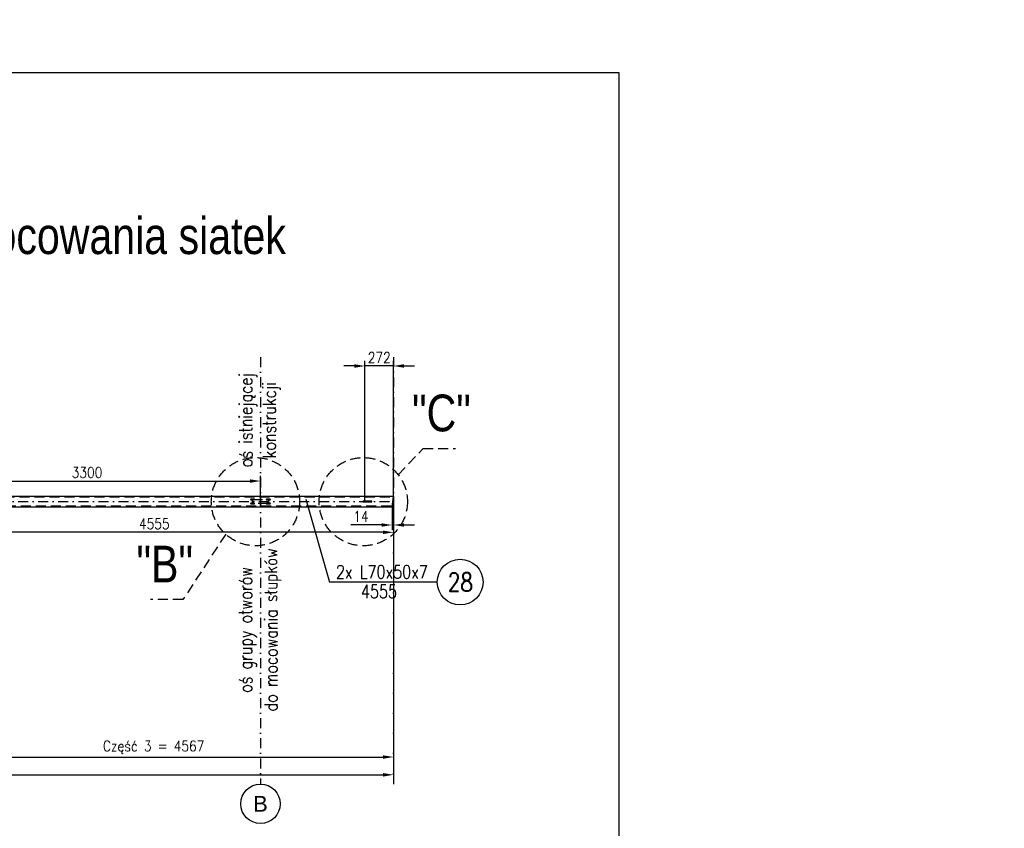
# Model space of a CAD drawing. Header units: millimetres. Extents: x -34919 to 306996, y -293018 to -145733.
# Tile 178 of 256: x 81602 to 83477, y -194657 to -193117. Entities that reach past the tile are written whole.
import ezdxf
from ezdxf.enums import TextEntityAlignment as Align

# ---------------------------------------------------------------- set-up
doc = ezdxf.new("R2010")
doc.units = ezdxf.units.MM
doc.header["$LTSCALE"] = 3
doc.linetypes.add('DASHDOT', pattern=[25.4, 12.7, -6.35, 0, -6.35])
doc.linetypes.add('HIDDEN', pattern=[9.525, 6.35, -3.175])
for name, color, linetype in [('0_18', 4, 'Continuous'), ('K-wypełnienia', 8, 'Continuous'), ('poziome 1', 7, 'Continuous'), ('Prz', 5, 'Continuous'), ('slupki', 7, 'Continuous'), ('stezenia', 4, 'Continuous')]:
    doc.layers.add(name, color=color, linetype=linetype)
doc.layers.add('OPISY', color=2, linetype='Continuous', lineweight=13)
doc.layers.add('SIATKA', color=5, linetype='Continuous', lineweight=18)
doc.styles.add('ARIAL', font='arial.ttf', dxfattribs={"width": 0.7, "height": 300})
doc.styles.add('NOVE3', font='romans.shx', dxfattribs={"width": 0.7})
doc.styles.add('R20', font='romans.shx', dxfattribs={"width": 0.85})
doc.styles.add('R50', font='romans.shx', dxfattribs={"width": 0.85, "height": 50})
doc.styles.add('ROMANS', font='romans.shx')
doc.styles.get("Standard").update_dxf_attribs({"font": 'arial.ttf', "height": 25})
doc.dimstyles.new('Skala 1_10_50', dxfattribs={"dimscale": 10, "dimtxt": 2, "dimasz": 2, "dimexe": 1, "dimexo": 0, "dimtad": 1, "dimdec": 0, "dimlfac": 5, "dimdsep": 46, "dimtxsty": 'R20', "dimcen": 0, "dimclrd": 4, "dimclre": 4, "dimclrt": 3, "dimadec": 0, "dimazin": 0, "dimtfac": 1, "dimtdec": 0, "dimtix": 1, "dimtmove": 0, "dimatfit": 2, "dimfxl": 1, "dimtolj": 1, "dimtzin": 0, "dimarcsym": 0})

# ---------------------------------------------------------------- blocks, each defined once
blk = doc.blocks.new('A$C1702099F')
at = {"color": 6}
for p, q in [((13, 6.5), (-13, 6.5)), ((13, -6.5), (-13, -6.5))]:
    blk.add_line(p, q, dxfattribs=at)
for centre, start, end in [((-13, 0), 90, 270), ((13, 0), 270, 90)]:
    blk.add_arc(centre, 6.5, start, end, dxfattribs=at)
blk = doc.blocks.new('*D1634')
at = {"layer": 'Defpoints', "color": 0, "transparency": 16777216}
for p in [(81400.6, -194008.4, 0), (82314, -194024.4, 0), (82314, -194521.1)]:
    blk.add_point(p, dxfattribs=at)
at = {"layer": 'stezenia', "color": 4, "lineweight": -2, "transparency": 16777216}
for p, q in [((81400.6, -194008.4), (81400.6, -194531.1)), ((82314, -194024.4), (82314, -194531.1)), ((81420.6, -194521.1), (82294, -194521.1))]:
    blk.add_line(p, q, dxfattribs=at)
at = {"layer": 'stezenia', "color": 4, "transparency": 16777216}
for points in [[(81420.6, -194517.8), (81420.6, -194524.4), (81400.6, -194521.1)], [(82294, -194517.8), (82294, -194524.4), (82314, -194521.1)]]:
    blk.add_solid(points, dxfattribs=at)
at = {"layer": 'stezenia', "color": 3, "transparency": 16777216, "insert": (81857.3, -194502.5), "char_height": 20, "attachment_point": 5, "style": 'R20'}
blk.add_mtext('\\A1;Część 3 = 4567', dxfattribs=at)
blk = doc.blocks.new('*D1639')
at = {"layer": 'Defpoints', "color": 0, "transparency": 16777216}
for p in [(82060.6, -193995.5), (81400.6, -194008.4), (82060.6, -194042.5)]:
    blk.add_point(p, dxfattribs=at)
at = {"layer": 'stezenia', "color": 4, "lineweight": -2, "transparency": 16777216}
for p, q in [((81400.6, -194008.4), (81400.6, -193985.5)), ((81420.6, -193995.5), (82040.6, -193995.5)), ((82060.6, -194042.5), (82060.6, -193985.5))]:
    blk.add_line(p, q, dxfattribs=at)
at = {"layer": 'stezenia', "color": 4, "transparency": 16777216}
for points in [[(81420.6, -193992.2), (81420.6, -193998.8), (81400.6, -193995.5)], [(82040.6, -193992.2), (82040.6, -193998.8), (82060.6, -193995.5)]]:
    blk.add_solid(points, dxfattribs=at)
at = {"layer": 'stezenia', "color": 3, "transparency": 16777216, "insert": (81730.6, -193979.3), "char_height": 20, "attachment_point": 5, "style": 'R20'}
blk.add_mtext('\\A1;3300', dxfattribs=at)
blk = doc.blocks.new('*D1642')
at = {"layer": 'Defpoints', "color": 0, "transparency": 16777216}
for p in [(81403, -194044.4, 0), (82314, -194044.4), (81403, -194093.1)]:
    blk.add_point(p, dxfattribs=at)
at = {"layer": 'stezenia', "color": 4, "lineweight": -2, "transparency": 16777216}
for p, q in [((81403, -194044.4), (81403, -194103.1)), ((82314, -194044.4), (82314, -194103.1)), ((82294, -194093.1), (81423, -194093.1))]:
    blk.add_line(p, q, dxfattribs=at)
at = {"layer": 'stezenia', "color": 4, "transparency": 16777216}
for points in [[(81423, -194089.8), (81423, -194096.5), (81403, -194093.1)], [(82294, -194089.8), (82294, -194096.5), (82314, -194093.1)]]:
    blk.add_solid(points, dxfattribs=at)
at = {"layer": 'stezenia', "color": 3, "transparency": 16777216, "insert": (81858.5, -194076.9), "char_height": 20, "attachment_point": 5, "style": 'R20'}
blk.add_mtext('\\A1;4555', dxfattribs=at)
blk = doc.blocks.new('*D1544')
at = {"layer": 'Defpoints', "color": 0, "transparency": 16777216}
for p in [(82259.6, -193776.4), (82259.6, -194033.6, 0), (82314, -194024.4)]:
    blk.add_point(p, dxfattribs=at)
at = {"layer": 'stezenia', "color": 4, "lineweight": -2, "transparency": 16777216}
for p, q in [((82259.6, -194033.6), (82259.6, -193766.4)), ((82314, -194024.4), (82314, -193766.4)), ((82239.6, -193776.4), (82219.6, -193776.4)), ((82314, -193776.4), (82259.6, -193776.4)), ((82334, -193776.4), (82354, -193776.4))]:
    blk.add_line(p, q, dxfattribs=at)
at = {"layer": 'stezenia', "color": 4, "transparency": 16777216}
for points in [[(82239.6, -193773.1), (82239.6, -193779.8), (82259.6, -193776.4)], [(82334, -193773.1), (82334, -193779.8), (82314, -193776.4)]]:
    blk.add_solid(points, dxfattribs=at)
at = {"layer": 'stezenia', "color": 3, "transparency": 16777216, "insert": (82286.8, -193760.2), "char_height": 20, "attachment_point": 5, "style": 'R20'}
blk.add_mtext('\\A1;272', dxfattribs=at)
blk = doc.blocks.new('*D1552')
at = {"layer": 'Defpoints', "color": 0, "transparency": 16777216}
for p in [(78887.2, -194024.4), (82314, -194044.4), (82314, -194554.9)]:
    blk.add_point(p, dxfattribs=at)
at = {"layer": 'stezenia', "color": 4, "lineweight": -2, "transparency": 16777216}
for p, q in [((78887.2, -194024.4), (78887.2, -194564.9)), ((82314, -194044.4), (82314, -194564.9)), ((78907.2, -194554.9), (82294, -194554.9))]:
    blk.add_line(p, q, dxfattribs=at)
at = {"layer": 'stezenia', "color": 4, "transparency": 16777216}
for points in [[(78907.2, -194551.6), (78907.2, -194558.3), (78887.2, -194554.9)], [(82294, -194551.6), (82294, -194558.3), (82314, -194554.9)]]:
    blk.add_solid(points, dxfattribs=at)
at = {"layer": 'stezenia', "color": 3, "transparency": 16777216, "insert": (80600.6, -194538.7), "char_height": 20, "attachment_point": 5, "style": 'R20'}
blk.add_mtext('\\A1;17134', dxfattribs=at)
blk = doc.blocks.new('*D1653')
at = {"layer": 'Defpoints', "color": 0, "transparency": 16777216}
for p in [(82314, -194024.4, 0), (82311.2, -194044.4, 0), (82314, -194079.2)]:
    blk.add_point(p, dxfattribs=at)
at = {"layer": 'stezenia', "color": 4, "lineweight": -2, "transparency": 16777216}
for p, q in [((82314, -194024.4), (82314, -194089.2)), ((82311.2, -194044.4), (82311.2, -194089.2)), ((82291.2, -194079.2), (82232.8, -194079.2)), ((82314, -194079.2), (82311.2, -194079.2)), ((82334, -194079.2), (82354, -194079.2))]:
    blk.add_line(p, q, dxfattribs=at)
at = {"layer": 'stezenia', "color": 4, "transparency": 16777216}
for points in [[(82291.2, -194075.9), (82291.2, -194082.5), (82311.2, -194079.2)], [(82334, -194075.9), (82334, -194082.5), (82314, -194079.2)]]:
    blk.add_solid(points, dxfattribs=at)
at = {"layer": 'stezenia', "color": 3, "transparency": 16777216, "insert": (82252, -194063), "char_height": 20, "attachment_point": 5, "style": 'R20'}
blk.add_mtext('\\A1;14', dxfattribs=at)

msp = doc.modelspace()

# ---------------------------------------------------------------- linework, layer by layer
for p, q in [((82043.598, -194030.441, 0), (82047.675, -194030.441, 0)), ((82045.637, -194040.479, 0), (82045.637, -194036.402, 0)), ((82077.675, -194030.441, 0), (82073.598, -194030.441, 0)), ((82075.637, -194040.479, 0), (82075.637, -194036.402, 0)), ((82043.598, -194038.441, 0), (82047.675, -194038.441, 0)), ((82077.675, -194038.441, 0), (82073.598, -194038.441, 0))]:
    msp.add_line(p, q)
at = {"color": 4}
msp.add_line((82397.233, -194187.945, 0), (82191.863, -194187.945, 0), dxfattribs=at)
for centre, radius in [((82045.637, -194030.441, 0), 1.3), ((82075.637, -194030.441, 0), 1.3), ((82045.637, -194038.441, 0), 1.3), ((82075.637, -194038.441, 0), 1.3), ((82060.637, -194610.121, 0), 37.5)]:
    msp.add_circle(centre, radius)
at = {"layer": '0_18'}
msp.add_line((82146.817, -194030.339, 0), (82191.863, -194187.945, 0), dxfattribs=at)
at = {"layer": 'K-wypełnienia', "color": 1, "linetype": 'Continuous'}
msp.add_circle((82440.799, -194187.945, 0), 43.566, dxfattribs=at)
at = {"layer": 'poziome 1', "color": 3, "linetype": 'HIDDEN'}
for p, q in [((82323.014, -193983.718, 0), (82370.457, -193933.415, 0)), ((82370.457, -193933.415, 0), (82432.114, -193933.415, 0)), ((81994.464, -194096.857, 0), (81913.118, -194221.229, 0)), ((81913.118, -194221.229, 0), (81851.461, -194221.229, 0))]:
    msp.add_line(p, q, dxfattribs=at)
at = {"layer": 'poziome 1', "color": 3}
for p, q in [((78887.237, -194024.441, 0), (82314.037, -194024.441, 0)), ((78890.037, -194044.441, 0), (82311.237, -194044.441, 0))]:
    msp.add_line(p, q, dxfattribs=at)
at = {"layer": 'poziome 1', "linetype": 'HIDDEN'}
for p, q in [((78887.237, -194025.841, 0), (82314.037, -194025.841, 0)), ((78890.037, -194043.041, 0), (82311.433, -194043.041, 0))]:
    msp.add_line(p, q, dxfattribs=at)
at = {"layer": 'poziome 1', "color": 3, "linetype": 'HIDDEN'}
for centre in [(82051.131, -194034.826, 0), (82256.328, -194034.826, 0)]:
    msp.add_circle(centre, 84.018, dxfattribs=at)
at = {"layer": 'Prz', "elevation": 0}
msp.add_lwpolyline([(82742.729, -196117.464), (78642.729, -196117.464), (78642.729, -193217.464), (82742.729, -193217.464)], close=True, dxfattribs=at)
at = {"layer": 'slupki', "color": 4, "linetype": 'DASHDOT', "ltscale": 0.5}
for p, q in [((82060.637, -193759.604, 0), (82060.637, -194572.621, 0)), ((82314.037, -193759.604, 0), (82314.037, -194572.621, 0)), ((78887.237, -194034.441, 0), (82312.637, -194034.441, 0))]:
    msp.add_line(p, q, dxfattribs=at)
at = {"layer": 'slupki', "color": 4, "linetype": 'DASHDOT', "ltscale": 0.5, "elevation": 0}
msp.add_lwpolyline([(82045.637, -194030.441), (82075.637, -194030.441), (82075.637, -194038.441), (82045.637, -194038.441)], close=True, dxfattribs=at)
at = {"layer": 'stezenia', "color": 3}
for p in [(82311.237, -194044.441, 0), (82314.037, -194044.441, 0)]:
    msp.add_line(p, (82314.037, -194024.441, 0), dxfattribs=at)
at = {"layer": 'stezenia', "color": 6, "elevation": 0}
msp.add_lwpolyline([(82255.637, -194035.241), (82272.837, -194035.241), (82272.837, -194033.641), (82255.637, -194033.641)], close=True, dxfattribs=at)

# ---------------------------------------------------------------- block references
at = {"layer": 'SIATKA', "color": 3, "xscale": 0.2, "yscale": 0.2, "zscale": 0.2}
for p in [(82045.637, -194030.441, 0), (82075.637, -194030.441, 0), (82045.637, -194038.441, 0), (82075.637, -194038.441, 0)]:
    msp.add_blockref('A$C1702099F', p, dxfattribs=at)

# ---------------------------------------------------------------- texts
at = {"color": 20, "insert": (33837.901, -182331.101), "char_height": 300, "width": 16331.01415, "attachment_point": 1, "style": 'NOVE3'}
msp.add_mtext('{\\C1;Wytyczne montażowe\\P\\H0.83333x;\\C3;Podczas montażu należy bezwzględnie przestrzegać dopuszczalnych tolerancji z uwagi na ścisłe dopasowanie elementów amortyzujących ugięcia dźwigarów przekrycia auli.\\P\\H1.2x;\\C1;\\PZabezpieczenia antykorozyjne.\\C256;\\P\\H0.83333x;\\C3;Wszystkie elementy stalowe konstrukcji należy poddać ocynkowaniu ogniowemu.\\PKonstrukcje przeznaczone do cynkowania ogniowego powinny odpowiadać następującym warunkom:\\P\\pl900;^I1. Spoiny powinny być wykonane metodą półautomatyczną w osłonie gazów ochronnych. Nie zaleca się spawania elektrodą otuloną, ze względu na złą jakość powłoki cynkowej na spoinach.\\P^I2. Powierzchnia konstrukcji powinna być wolna od: zawalcowań, zgorzelin, odprysków po spawaniu, ostrych krawędzi, zanieczyszczeń farbami, olejami, emulsjami oraz innymi materiałami stosowanymi przy trasowaniu, znakowaniu, spawaniu, wierceniu itp. W przypadku spawania elektrodą należy dokładnie usunąć otulinę spawalniczą w celu zminimalizowania wad powłoki. Po ocynkowaniu uwydatnią się wady jakości powierzchni stali np. zawalcowania, rysy traserskie, zeszlifowania, pory, odpryski spawalnicze, wadliwe spoiny.\\P^I3. Elementy konstrukcyjne powinny posiadać odpowiednie otwory technologiczne do odpowietrzenia, swobodnego przepływu cynku zewnątrz i wewnątrz elementu oraz do podwieszenia (mogą być przyspawane uchwyty z blachy z otworami).\\P^I4. W przypadku powierzchni spawanych na zakładkę, spoina powinna być szczelna ze wszystkich stron (spawana na około), a nakładki szczelnie przylegać do konstrukcji. Przekroje skrzynkowe oraz powierzchnie nakładające się mogą powodować uszkodzenie konstrukcji - pękanie spoin.\\P^I5. Każdy element konstrukcyjny powinien składać się z jednego gatunku stali.\\P^I6. Konstrukcje nie powinny posiadać małych szczelin lub wnęk. Spoiny powinny być szczelne i zamknięte wokół elementu, ponieważ w przeciwnym przypadku mogą po cynkowaniu wylewać się z nich resztki topnika i kwasu pogarszając jakość powłoki (tzw. "krwawe wycieki").\\P^I7. Naddatek wymiarowy dla otworów pod śruby powinien wynosić 1 - 2 mm.\\PTermiczne oddziaływanie kąpieli cynkowej uwalnia w elementach naprężenia wewnętrzne, co może powodować odkształcenia. Szczególnie uwidacznia się to w elementach spawanych. Dotyczy to także dwuteowników spawanych, których odkształcenia po cynkowaniu mogą przekroczyć dopuszczalne normy, oraz nie usztywnionych arkuszy blach i otwartych kształtowników giętych.\\P\\C256;\\P\\pl0;\\H1.2x;\\C1;Malowanie konstrukcji.\\P\\H0.83333x;\\C3;Wszystkie elementy stalowe konstrukcji należy pomalować proszkowo na kolor RAL 9011}', dxfattribs=at)
at = {"insert": (82060.637, -194610.121, 0), "char_height": 30, "attachment_point": 5}
msp.add_mtext('\\A1;B', dxfattribs=at)
at = {"layer": 'K-wypełnienia', "color": 1, "linetype": 'Continuous', "style": 'ARIAL', "width": 0.8}
for s, p in [('Otworowaniu boczne ścianek profilu otworami służącymi do mocowania siatek', (80754.81, -193536.444, 0)), ('"C"', (82405.172, -193865.871, 0)), ('"B"', (81878.403, -194153.685, 0))]:
    msp.add_text(s, height=70, dxfattribs=at).set_placement(p, align=Align.MIDDLE)
at = {"layer": 'OPISY', "style": 'R50', "width": 0.8}
for s, p in [('oś istniejącej', (82036.238, -193879.481, 0)), ('konstrukcji', (82080.922, -193879.481, 0)), ('do mocowania słupków', (82083.84, -194278.726, 0)), ('oś grupy otworów', (82036.238, -194278.726, 0))]:
    msp.add_text(s, height=25, rotation=90, dxfattribs=at).set_placement(p, align=Align.MIDDLE)
for s, p in [('2x L70x50x7', (82291.758, -194168.597, 0)), ('4555', (82286.177, -194205.858, 0))]:
    msp.add_text(s, height=25, dxfattribs=at).set_placement(p, align=Align.MIDDLE)
at = {"layer": 'OPISY', "color": 2, "style": 'ROMANS', "width": 0.8}
msp.add_text('28', height=35, dxfattribs=at).set_placement((82441.31, -194187.955, 0), align=Align.MIDDLE)

# ---------------------------------------------------------------- dimensions: what is measured, and where the dimension line sits
at = {"layer": 'stezenia', "color": 3}
for base, p1, p2, picture, middle in [((82259.637, -193776.439, 0), (82314.037, -194024.441, 0), (82259.637, -194033.641, 0), '*D1544', (82286.837, -193760.189, 0)), ((81403.037, -194093.134, 0), (82314.037, -194044.441, 0), (81403.037, -194044.441, 0), '*D1642', (81858.537, -194076.884, 0))]:
    dim = msp.add_linear_dim(base=base, p1=p1, p2=p2, dimstyle='Skala 1_10_50', dxfattribs=at)
    dim.commit()
    dim.dimension.update_dxf_attribs({"geometry": picture, "text_midpoint": middle})
for base, p1, p2, picture, middle in [((82060.637, -193995.511, 0), (81400.637, -194008.364, 0), (82060.637, -194042.527, 0), '*D1639', (81730.637, -193979.261, 0)), ((82314.037, -194554.943, 0), (78887.237, -194024.441, 0), (82314.037, -194044.441, 0), '*D1552', (80600.637, -194538.693, 0))]:
    dim = msp.add_linear_dim(base=base, p1=p1, p2=p2, dimstyle='Skala 1_10_50', override={"dimtmove": 1}, dxfattribs=at)
    dim.commit()
    dim.dimension.update_dxf_attribs({"geometry": picture, "text_midpoint": middle})
dim = msp.add_linear_dim(base=(82314.037, -194521.096, 0), p1=(81400.637, -194008.364, 0), p2=(82314.037, -194024.441, 0), text='Część 3 = <>', dimstyle='Skala 1_10_50', override={"dimtmove": 1}, dxfattribs=at)
dim.commit()
dim.dimension.update_dxf_attribs({"geometry": '*D1634', "text_midpoint": (81857.337, -194502.465, 0)})
dim = msp.add_linear_dim(base=(82314.037, -194079.201, 0), p1=(82311.237, -194044.441, 0), p2=(82314.037, -194024.441, 0), angle=180, dimstyle='Skala 1_10_50', dxfattribs=at)
dim.commit()
dim.dimension.update_dxf_attribs({"geometry": '*D1653', "text_midpoint": (82252.034, -194079.201, 0), "dimtype": 160})

doc.saveas('drawing.dxf')
